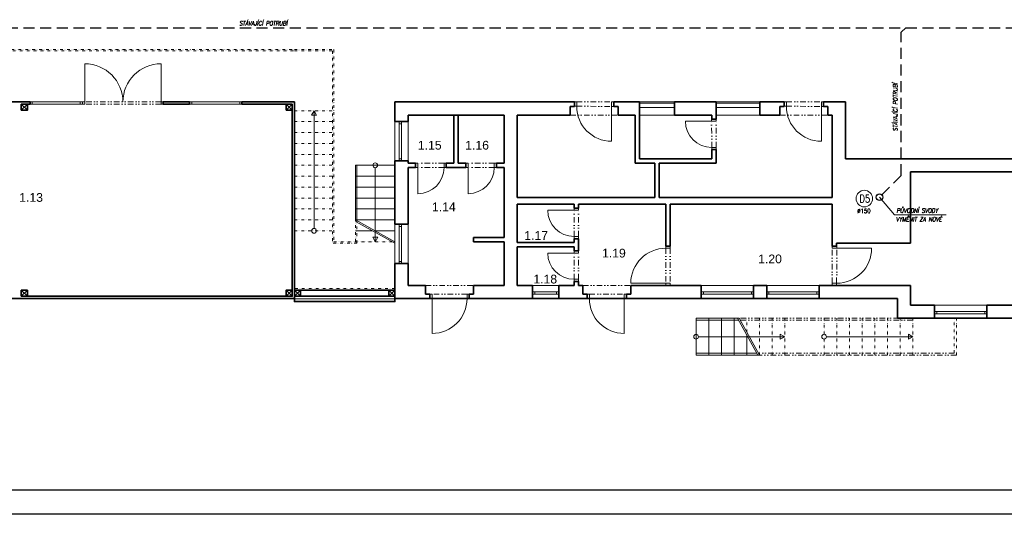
# Model space of a CAD drawing. Header units: millimetres. Extents: x -485339 to 286898, y -1189934 to 1602269.
# Tile 227 of 230: x -214480 to -191946, y 1589241 to 1600568. Entities that reach past the tile are written whole.
import ezdxf
from ezdxf.enums import TextEntityAlignment as Align

# ---------------------------------------------------------------- set-up
doc = ezdxf.new("R2010")
doc.units = ezdxf.units.MM
doc.header["$LTSCALE"] = 10
doc.linetypes.add('DĚLICÍ2', pattern=[15.875, 6.35, -3.175, 0, -3.175, 0, -3.175])
doc.linetypes.add('ČÁRKOVANÁ', pattern=[19.05, 12.7, -6.35])
doc.layers.add('CKSLABA', color=7, linetype='Continuous')
doc.layers.add('Z-p_kanalizace_spl-popis', color=7, linetype='Continuous')
for name, color, linetype, lineweight in [('KÓTY_L', 7, 'Continuous', 15), ('N_čáry_obv.plášt', 212, 'Continuous', 18), ('N_čáry_obv.plášt_obrys', 212, 'Continuous', 35), ('Popis4', 1, 'Continuous', 40), ('POPISY_L', 7, 'Continuous', 15), ('St__otvory_dveře', 40, 'Continuous', 18), ('St_otvory_okna', 40, 'Continuous', 18), ('St_plocha_místnosti', 250, 'Continuous', 18), ('St_sloupy_opláštění_půdorys', 25, 'Continuous', 35), ('St_čáry_nad', 250, 'DĚLICÍ2', 18), ('St_čáry_obrys', 5, 'Continuous', 35), ('St_čáry_plné', 250, 'Continuous', 18), ('Z-p_kanalizace_dest', 70, 'Continuous', 30)]:
    doc.layers.add(name, color=color, linetype=linetype, lineweight=lineweight)
doc.styles.add('Andy', font='arial.ttf')
doc.styles.add('SIMPLEX', font='simplex.shx', dxfattribs={"width": 0.8})
doc.styles.get("Standard").update_dxf_attribs({"font": 'simplex.shx', "width": 0.8})
doc.linetypes.add('PRERUSENI', pattern='A,60,[100,CADKON.SHX,S=2.5,R=0,X=0,Y=0],-10', length=70)
doc.linetypes.add('ZIGZAG', pattern='A,0.00254,-5.08,[131,ltypeshp.shx,S=5.08,R=0,X=-5.08,Y=0],-10.16,[131,ltypeshp.shx,S=5.08,R=180,X=5.08,Y=0],-5.08', length=20.32254)

msp = doc.modelspace()

# ---------------------------------------------------------------- linework, layer by layer
at = {"layer": 'CKSLABA', "color": 3, "linetype": 'PRERUSENI', "ltscale": 5}
for p, q in [((-170544.2, 1589795.3), (-281412.7, 1589795.3)), ((-170544.2, 1589240.8), (-281412.7, 1589240.8))]:
    msp.add_line(p, q, dxfattribs=at)
at = {"layer": 'KÓTY_L', "color": 0, "linetype": 'ByBlock', "lineweight": 15}
for q in [(-194802.8, 1596503.5), (-193277.4, 1596101)]:
    msp.add_line((-194456.5, 1596101), q, dxfattribs=at)
msp.add_circle((-195149.8, 1596471), 189.8, dxfattribs=at)
at = {"layer": 'N_čáry_obv.plášt', "color": 250, "linetype": 'ZIGZAG'}
msp.add_lwpolyline([(-208192.7, 1594173.2), (-205892.7, 1594173.2)], dxfattribs=at)
at = {"layer": 'N_čáry_obv.plášt_obrys', "color": 250}
msp.add_lwpolyline([(-205892.7, 1594233.2), (-208192.7, 1594233.2), (-208192.7, 1594113.2), (-205892.7, 1594113.2)], close=True, dxfattribs=at)
at = {"layer": 'St__otvory_dveře', "color": 250, "ltscale": 2}
for points in [[(-212992.7, 1598683.2), (-212992.7, 1599558.2)], [(-211242.7, 1598683.2), (-211242.7, 1599558.2)], [(-200932.7, 1598583.2), (-200932.7, 1597783.2)], [(-196132.7, 1598583.2), (-196132.7, 1597783.2)], [(-198643.6, 1598243.2), (-199243.6, 1598243.2)], [(-205367.7, 1597183.2), (-205367.7, 1596583.2)], [(-204217.7, 1597183.2), (-204217.7, 1596583.2)], [(-201793.6, 1596203.2), (-202393.6, 1596203.2)], [(-201793.6, 1595223.2), (-202393.6, 1595223.2)], [(-195781.9, 1595333.2), (-194981.9, 1595333.2)], [(-199693.6, 1594533.2), (-200493.6, 1594533.2)], [(-205042.7, 1594181.5), (-205042.7, 1593381.5)], [(-200642.7, 1594183.2), (-200642.7, 1593383.2)]]:
    msp.add_lwpolyline(points, dxfattribs=at)
for points in [[(-213042.7, 1598683.2), (-212992.7, 1598683.2), (-212992.7, 1598633.2), (-213042.7, 1598633.2)], [(-211242.7, 1598683.2), (-211192.7, 1598683.2), (-211192.7, 1598633.2), (-211242.7, 1598633.2)], [(-201732.7, 1598584), (-201782.7, 1598584), (-201782.7, 1598684), (-201732.7, 1598684)], [(-200882.7, 1598583.2), (-200932.7, 1598583.2), (-200932.7, 1598683.2), (-200882.7, 1598683.2)], [(-196932.7, 1598584), (-196982.7, 1598584), (-196982.7, 1598684), (-196932.7, 1598684)], [(-196082.7, 1598583.2), (-196132.7, 1598583.2), (-196132.7, 1598683.2), (-196082.7, 1598683.2)], [(-198643.6, 1598293.2), (-198643.6, 1598243.2), (-198543.6, 1598243.2), (-198543.6, 1598293.2)], [(-198642.7, 1597643.2), (-198642.7, 1597593.2), (-198542.7, 1597593.2), (-198542.7, 1597643.2)], [(-205417.7, 1597183.2), (-205367.7, 1597183.2), (-205367.7, 1597283.2), (-205417.7, 1597283.2)], [(-204767.8, 1597184), (-204717.8, 1597184), (-204717.8, 1597284), (-204767.8, 1597284)], [(-204267.7, 1597183.2), (-204217.7, 1597183.2), (-204217.7, 1597283.2), (-204267.7, 1597283.2)], [(-203617.8, 1597184), (-203567.8, 1597184), (-203567.8, 1597284), (-203617.8, 1597284)], [(-201793.6, 1596253.2), (-201793.6, 1596203.2), (-201693.6, 1596203.2), (-201693.6, 1596253.2)], [(-201792.7, 1595603.2), (-201792.7, 1595553.2), (-201692.7, 1595553.2), (-201692.7, 1595603.2)], [(-201793.6, 1595273.2), (-201793.6, 1595223.2), (-201693.6, 1595223.2), (-201693.6, 1595273.2)], [(-199692.7, 1595333.2), (-199692.7, 1595383.2), (-199592.7, 1595383.2), (-199592.7, 1595333.2)], [(-195781.9, 1595383.2), (-195781.9, 1595333.2), (-195881.9, 1595333.2), (-195881.9, 1595383.2)], [(-201792.7, 1594623.2), (-201792.7, 1594573.2), (-201692.7, 1594573.2), (-201692.7, 1594623.2)], [(-199693.6, 1594483.2), (-199693.6, 1594533.2), (-199593.6, 1594533.2), (-199593.6, 1594483.2)], [(-195782.7, 1594533.2), (-195782.7, 1594483.2), (-195882.7, 1594483.2), (-195882.7, 1594533.2)], [(-205092.7, 1594181.5), (-205042.7, 1594181.5), (-205042.7, 1594281.5), (-205092.7, 1594281.5)], [(-204242.7, 1594182.4), (-204192.7, 1594182.4), (-204192.7, 1594282.4), (-204242.7, 1594282.4)], [(-201442.7, 1594184), (-201492.7, 1594184), (-201492.7, 1594284), (-201442.7, 1594284)], [(-200592.7, 1594183.2), (-200642.7, 1594183.2), (-200642.7, 1594283.2), (-200592.7, 1594283.2)]]:
    msp.add_lwpolyline(points, close=True, dxfattribs=at)
at = {"layer": 'St__otvory_dveře', "color": 250, "linetype": 'DĚLICÍ2', "ltscale": 2}
for points in [[(-211242.7, 1598683.2), (-212992.7, 1598683.2)], [(-211242.7, 1598633.2), (-212992.7, 1598633.2)], [(-201732.7, 1598684), (-200932.7, 1598683.2)], [(-201732.7, 1598584), (-200932.7, 1598583.2)], [(-196932.7, 1598684), (-196132.7, 1598683.2)], [(-196932.7, 1598584), (-196132.7, 1598583.2)], [(-198642.7, 1597643.2), (-198643.6, 1598243.2)], [(-198542.7, 1597643.2), (-198543.6, 1598243.2)], [(-204767.8, 1597284), (-205367.7, 1597283.2)], [(-203617.8, 1597284), (-204217.7, 1597283.2)], [(-204767.8, 1597184), (-205367.7, 1597183.2)], [(-203617.8, 1597184), (-204217.7, 1597183.2)], [(-201792.7, 1595603.2), (-201793.6, 1596203.2)], [(-201692.7, 1595603.2), (-201693.6, 1596203.2)], [(-201792.7, 1594623.2), (-201793.6, 1595223.2)], [(-201692.7, 1594623.2), (-201693.6, 1595223.2)], [(-199692.7, 1595333.2), (-199693.6, 1594533.2)], [(-199592.7, 1595333.2), (-199593.6, 1594533.2)], [(-195882.7, 1594533.2), (-195881.9, 1595333.2)], [(-195782.7, 1594533.2), (-195781.9, 1595333.2)], [(-204242.7, 1594282.4), (-205042.7, 1594281.5)], [(-201442.7, 1594284), (-200642.7, 1594283.2)], [(-204242.7, 1594182.4), (-205042.7, 1594181.5)], [(-201442.7, 1594184), (-200642.7, 1594183.2)]]:
    msp.add_lwpolyline(points, dxfattribs=at)
at = {"layer": 'St__otvory_dveře', "color": 250, "ltscale": 2}
for centre, radius, start, end in [((-212992.7, 1598683.2), 875, 0, 90), ((-211242.7, 1598683.2), 875, 90, 180), ((-200932.7, 1598583.2), 800, 180, 270), ((-196132.7, 1598583.2), 800, 180, 270), ((-198643.6, 1598243.2), 600, 180, 270), ((-205367.7, 1597183.2), 600, 270, 0), ((-204217.7, 1597183.2), 600, 270, 0), ((-201793.6, 1596203.2), 600, 180, 270), ((-201793.6, 1595223.2), 600, 180, 270), ((-199693.6, 1594533.2), 800, 90, 180), ((-195781.9, 1595333.2), 800, 270, 0), ((-205042.7, 1594181.5), 800, 270, 0), ((-200642.7, 1594183.2), 800, 180, 270)]:
    msp.add_arc(centre, radius, start, end, dxfattribs=at)
at = {"layer": 'St_otvory_okna', "color": 250, "ltscale": 2}
for points in [[(-214242.7, 1598633.2), (-213042.7, 1598633.2), (-213042.7, 1598683.2), (-214242.7, 1598683.2)], [(-214242.7, 1598633.2), (-214192.7, 1598633.2), (-214192.7, 1598683.2), (-214242.7, 1598683.2)], [(-213042.7, 1598633.2), (-213092.7, 1598633.2), (-213092.7, 1598683.2), (-213042.7, 1598683.2)], [(-210592.7, 1598633.2), (-209392.7, 1598633.2), (-209392.7, 1598683.2), (-210592.7, 1598683.2)], [(-210592.7, 1598633.2), (-210542.7, 1598633.2), (-210542.7, 1598683.2), (-210592.7, 1598683.2)], [(-209392.7, 1598633.2), (-209442.7, 1598633.2), (-209442.7, 1598683.2), (-209392.7, 1598683.2)], [(-205742.7, 1597333.2), (-205742.7, 1598233.2), (-205792.7, 1598233.2), (-205792.7, 1597333.2)], [(-205742.7, 1598233.2), (-205742.7, 1598183.2), (-205792.7, 1598183.2), (-205792.7, 1598233.2)], [(-205742.7, 1597333.2), (-205742.7, 1597383.2), (-205792.7, 1597383.2), (-205792.7, 1597333.2)], [(-205742.7, 1594983.2), (-205742.7, 1595883.2), (-205792.7, 1595883.2), (-205792.7, 1594983.2)], [(-205742.7, 1595883.2), (-205742.7, 1595833.2), (-205792.7, 1595833.2), (-205792.7, 1595883.2)], [(-205742.7, 1594983.2), (-205742.7, 1595033.2), (-205792.7, 1595033.2), (-205792.7, 1594983.2)], [(-202142.7, 1594333.2), (-202742.7, 1594333.2), (-202742.7, 1594283.2), (-202142.7, 1594283.2)], [(-202742.7, 1594333.2), (-202692.7, 1594333.2), (-202692.7, 1594283.2), (-202742.7, 1594283.2)], [(-202142.7, 1594333.2), (-202192.7, 1594333.2), (-202192.7, 1594283.2), (-202142.7, 1594283.2)], [(-197682.7, 1594333.2), (-198882.7, 1594333.2), (-198882.7, 1594283.2), (-197682.7, 1594283.2)], [(-198882.7, 1594333.2), (-198832.7, 1594333.2), (-198832.7, 1594283.2), (-198882.7, 1594283.2)], [(-197682.7, 1594333.2), (-197732.7, 1594333.2), (-197732.7, 1594283.2), (-197682.7, 1594283.2)], [(-196182.7, 1594333.2), (-197382.7, 1594333.2), (-197382.7, 1594283.2), (-196182.7, 1594283.2)], [(-197382.7, 1594333.2), (-197332.7, 1594333.2), (-197332.7, 1594283.2), (-197382.7, 1594283.2)], [(-196182.7, 1594333.2), (-196232.7, 1594333.2), (-196232.7, 1594283.2), (-196182.7, 1594283.2)], [(-192342.7, 1593883.2), (-193542.7, 1593883.2), (-193542.7, 1593833.2), (-192342.7, 1593833.2)], [(-193542.7, 1593883.2), (-193492.7, 1593883.2), (-193492.7, 1593833.2), (-193542.7, 1593833.2)], [(-192342.7, 1593883.2), (-192392.7, 1593883.2), (-192392.7, 1593833.2), (-192342.7, 1593833.2)]]:
    msp.add_lwpolyline(points, close=True, dxfattribs=at)
for points in [[(-200292.7, 1598658.2), (-199492.7, 1598658.2)], [(-200292.7, 1598558.2), (-199492.7, 1598558.2)], [(-198542.7, 1598658.2), (-197542.7, 1598658.2)], [(-198542.7, 1598558.2), (-197542.7, 1598558.2)]]:
    msp.add_lwpolyline(points, dxfattribs=at)
at = {"layer": 'St_sloupy_opláštění_půdorys', "color": 250, "ltscale": 2}
for points in [[(-214442.7, 1598493.2), (-214302.7, 1598493.2), (-214302.7, 1598633.2), (-214442.7, 1598633.2)], [(-208382.7, 1598493.2), (-208242.7, 1598493.2), (-208242.7, 1598633.2), (-208382.7, 1598633.2)], [(-214442.7, 1594233.2), (-214302.7, 1594233.2), (-214302.7, 1594373.2), (-214442.7, 1594373.2)], [(-208382.7, 1594233.2), (-208242.7, 1594233.2), (-208242.7, 1594373.2), (-208382.7, 1594373.2)], [(-208192.7, 1594233.2), (-208052.7, 1594233.2), (-208052.7, 1594373.2), (-208192.7, 1594373.2)], [(-206032.7, 1594233.2), (-205892.7, 1594233.2), (-205892.7, 1594373.2), (-206032.7, 1594373.2)]]:
    msp.add_lwpolyline(points, close=True, dxfattribs=at)
for points in [[(-214442.7, 1598633.2), (-214302.7, 1598493.2)], [(-214302.7, 1598633.2), (-214442.7, 1598493.2)], [(-208382.7, 1598633.2), (-208242.7, 1598493.2)], [(-208242.7, 1598633.2), (-208382.7, 1598493.2)], [(-214442.7, 1594373.2), (-214302.7, 1594233.2)], [(-214302.7, 1594373.2), (-214442.7, 1594233.2)], [(-208382.7, 1594373.2), (-208242.7, 1594233.2)], [(-208242.7, 1594373.2), (-208382.7, 1594233.2)], [(-208192.7, 1594373.2), (-208052.7, 1594233.2)], [(-208052.7, 1594373.2), (-208192.7, 1594233.2)], [(-206032.7, 1594373.2), (-205892.7, 1594233.2)], [(-205892.7, 1594373.2), (-206032.7, 1594233.2)]]:
    msp.add_lwpolyline(points, dxfattribs=at)
at = {"layer": 'St_čáry_nad', "color": 250}
for points in [[(-227542.7, 1598683.2), (-227542.7, 1599883.2), (-208192.7, 1599883.2), (-207292.7, 1599883.2), (-207292.7, 1595483.2)], [(-227512.7, 1598683.2), (-227512.7, 1599853.2), (-208192.7, 1599853.2), (-207322.7, 1599853.2), (-207322.7, 1595453.2)], [(-208192.7, 1598483.2), (-207292.7, 1598483.2)], [(-208192.7, 1598233.2), (-207292.7, 1598233.2)], [(-208192.7, 1597983.2), (-207292.7, 1597983.2)], [(-208192.7, 1597733.2), (-207292.7, 1597733.2)], [(-208192.7, 1597483.2), (-207292.7, 1597483.2)], [(-208192.7, 1597233.2), (-207292.7, 1597233.2)], [(-208192.7, 1596983.2), (-207292.7, 1596983.2)], [(-208192.7, 1596733.2), (-207292.7, 1596733.2)], [(-208192.7, 1596483.2), (-207292.7, 1596483.2)], [(-208192.7, 1596233.2), (-207292.7, 1596233.2)], [(-208192.7, 1595983.2), (-207292.7, 1595983.2)], [(-206792.7, 1595483.2), (-206792.7, 1595983.2)], [(-206762.7, 1595453.2), (-206762.7, 1595966.5)], [(-208192.7, 1595733.2), (-207292.7, 1595733.2)], [(-205892.7, 1594633.2), (-205892.7, 1595648.8)], [(-206762.7, 1595453.2), (-207322.7, 1595453.2)], [(-205954.5, 1595483.2), (-207292.7, 1595483.2)], [(-205892.7, 1594412.3), (-208192.7, 1594412.3)], [(-205892.7, 1594233.2), (-208192.7, 1594233.2)], [(-197840.6, 1593411.4), (-197840.6, 1593733.2)], [(-197550.6, 1592883.2), (-197550.6, 1593733.2)], [(-197260.6, 1592883.2), (-197260.6, 1593733.2)], [(-196970.6, 1592883.2), (-196970.6, 1593733.2)], [(-196070.6, 1592883.2), (-196070.6, 1593733.2)], [(-195780.6, 1592883.2), (-195780.6, 1593733.2)], [(-195490.6, 1592883.2), (-195490.6, 1593733.2)], [(-195200.6, 1592883.2), (-195200.6, 1593733.2)], [(-194910.6, 1592883.2), (-194910.6, 1593733.2)], [(-194620.6, 1592883.2), (-194620.6, 1593733.2)], [(-194330.6, 1592883.2), (-194330.6, 1593733.2)], [(-194040.6, 1592883.2), (-194040.6, 1593733.2)], [(-193090.6, 1592933.2), (-193090.6, 1593733.2)], [(-193040.6, 1592883.2), (-193040.6, 1593733.2)]]:
    msp.add_lwpolyline(points, dxfattribs=at)
at = {"layer": 'St_čáry_nad', "color": 250, "ltscale": 2}
for points in [[(-201882.7, 1598383.2), (-200782.7, 1598383.2)], [(-197082.7, 1598383.2), (-195982.7, 1598383.2)], [(-205192.7, 1594483.2), (-204092.7, 1594483.2)], [(-201592.7, 1594483.2), (-200492.7, 1594483.2)], [(-194040.6, 1593733.2), (-198017.3, 1593733.2)], [(-194040.6, 1593683.2), (-197989.9, 1593683.2)], [(-193090.6, 1592933.2), (-197578.1, 1592933.2)], [(-193040.6, 1592883.2), (-197550.6, 1592883.2)]]:
    msp.add_lwpolyline(points, dxfattribs=at)
at = {"layer": 'St_čáry_obrys', "color": 250}
for p, q in [((-208052.7, 1594233.2), (-208052.7, 1594373.2)), ((-208052.7, 1594373.2), (-206032.7, 1594373.2)), ((-206032.7, 1594373.2), (-206032.7, 1594233.2)), ((-229892.7, 1594183.2), (-208192.7, 1594183.2)), ((-208192.7, 1594183.2), (-208192.7, 1594233.2)), ((-208192.7, 1594233.2), (-208052.7, 1594233.2)), ((-206032.7, 1594233.2), (-205892.7, 1594233.2)), ((-205892.7, 1594233.2), (-205892.7, 1594183.2)), ((-205892.7, 1594183.2), (-194392.7, 1594183.2)), ((-194392.7, 1594183.2), (-194392.7, 1593733.2)), ((-194392.7, 1593733.2), (-182592.7, 1593733.2))]:
    msp.add_line(p, q, dxfattribs=at)
for points in [[(-214842.7, 1598683.2), (-214242.7, 1598683.2)], [(-214442.7, 1598633.2), (-214242.7, 1598633.2)], [(-214242.7, 1598633.2), (-214242.7, 1598683.2)], [(-211192.7, 1598633.2), (-211192.7, 1598683.2)], [(-211192.7, 1598683.2), (-210592.7, 1598683.2)], [(-210592.7, 1598633.2), (-211192.7, 1598633.2)], [(-210592.7, 1598633.2), (-210592.7, 1598683.2)], [(-208192.7, 1598683.2), (-209392.7, 1598683.2)], [(-209392.7, 1598633.2), (-209392.7, 1598683.2)], [(-208242.7, 1598633.2), (-209392.7, 1598633.2)], [(-208242.7, 1594233.2), (-208242.7, 1598633.2)], [(-208242.7, 1597256.2), (-208242.7, 1598633.2)], [(-208192.7, 1594183.2), (-208192.7, 1598683.2)], [(-198642.7, 1598293.2), (-198542.7, 1598293.2)], [(-198642.7, 1597593.2), (-198542.7, 1597593.2)], [(-201792.7, 1596253.2), (-201692.7, 1596253.2)], [(-201792.7, 1595553.2), (-201692.7, 1595553.2)], [(-201792.7, 1595273.2), (-201692.7, 1595273.2)], [(-201792.7, 1594573.2), (-201692.7, 1594573.2)], [(-202742.7, 1594483.2), (-202742.7, 1594183.2)], [(-202142.7, 1594483.2), (-202142.7, 1594183.2)], [(-198882.7, 1594483.2), (-198882.7, 1594183.2)], [(-197682.7, 1594483.2), (-197682.7, 1594183.2)], [(-197382.7, 1594483.2), (-197382.7, 1594183.2)], [(-196182.7, 1594483.2), (-196182.7, 1594183.2)], [(-229892.7, 1594183.2), (-208192.7, 1594183.2)], [(-214442.7, 1594233.2), (-208242.7, 1594233.2)]]:
    msp.add_lwpolyline(points, dxfattribs=at)
at = {"layer": 'St_čáry_obrys', "color": 250, "ltscale": 2}
for points in [[(-205892.7, 1598233.2), (-205892.7, 1598683.2)], [(-201782.7, 1598683.2), (-205892.7, 1598683.2)], [(-201882.7, 1598583.2), (-201782.7, 1598583.2)], [(-201882.7, 1598583.2), (-201882.7, 1598383.2)], [(-201782.7, 1598581.5), (-201782.7, 1598683.2)], [(-200292.7, 1598683.2), (-200882.7, 1598683.2)], [(-200882.7, 1598583.2), (-200882.7, 1598683.2)], [(-200882.7, 1598583.2), (-200882.7, 1598681.5)], [(-200782.7, 1598583.2), (-200882.7, 1598583.2)], [(-200782.7, 1598583.2), (-200782.7, 1598383.2)], [(-200292.7, 1597383.2), (-200292.7, 1598683.2)], [(-198542.7, 1598683.2), (-199492.7, 1598683.2)], [(-199492.7, 1598383.2), (-199492.7, 1598683.2)], [(-198542.7, 1598293.2), (-198542.7, 1598683.2)], [(-196982.7, 1598683.2), (-197542.7, 1598683.2)], [(-197542.7, 1598383.2), (-197542.7, 1598683.2)], [(-197082.7, 1598583.2), (-197082.7, 1598383.2)], [(-197082.7, 1598583.2), (-196982.7, 1598583.2)], [(-196982.7, 1598581.5), (-196982.7, 1598683.2)], [(-195582.7, 1598683.2), (-196082.7, 1598683.2)], [(-196082.7, 1598581.5), (-196082.7, 1598681.5)], [(-196082.7, 1598581.5), (-196082.7, 1598681.5)], [(-195982.7, 1598583.2), (-196082.7, 1598583.2)], [(-195982.7, 1598583.2), (-195982.7, 1598383.2)], [(-195582.7, 1597383.2), (-195582.7, 1598683.2)], [(-205592.7, 1598233.2), (-205592.7, 1598383.2)], [(-204542.7, 1598383.2), (-205592.7, 1598383.2)], [(-203392.7, 1598383.2), (-205592.7, 1598383.2)], [(-204542.7, 1597283.2), (-204542.7, 1598383.2)], [(-203392.7, 1598383.2), (-204442.7, 1598383.2)], [(-204442.7, 1597283.2), (-204442.7, 1598383.2)], [(-203392.7, 1597283.2), (-203392.7, 1598383.2)], [(-203092.7, 1596493.2), (-203092.7, 1598383.2)], [(-201882.7, 1598383.2), (-203092.7, 1598383.2)], [(-200392.7, 1598383.2), (-200782.7, 1598383.2)], [(-200392.7, 1597283.2), (-200392.7, 1598383.2)], [(-198642.7, 1598383.2), (-199492.7, 1598383.2)], [(-198642.7, 1598293.2), (-198642.7, 1598383.2)], [(-197082.7, 1598383.2), (-197542.7, 1598383.2)], [(-195882.7, 1598383.2), (-195982.7, 1598383.2)], [(-195882.7, 1596493.2), (-195882.7, 1598383.2)], [(-205892.7, 1598233.2), (-205592.7, 1598233.2)], [(-198642.7, 1597383.2), (-198642.7, 1597593.2)], [(-198542.7, 1597283.2), (-198542.7, 1597593.2)], [(-205892.7, 1595883.2), (-205892.7, 1597333.2)], [(-205892.7, 1597333.2), (-205592.7, 1597333.2)], [(-205592.7, 1597283.2), (-205592.7, 1597333.2)], [(-205417.7, 1597283.2), (-205592.7, 1597283.2)], [(-205417.7, 1597283.2), (-205417.7, 1597183.2)], [(-204542.7, 1597283.2), (-204717.7, 1597283.2)], [(-204717.7, 1597283.2), (-204717.7, 1597183.2)], [(-204267.7, 1597283.2), (-204442.7, 1597283.2)], [(-204267.7, 1597283.2), (-204267.7, 1597183.2)], [(-203392.7, 1597283.2), (-203567.7, 1597283.2)], [(-203567.7, 1597283.2), (-203567.7, 1597183.2)], [(-199942.7, 1597283.2), (-200392.7, 1597283.2)], [(-198642.7, 1597383.2), (-200292.7, 1597383.2)], [(-199942.7, 1596493.2), (-199942.7, 1597283.2)], [(-198542.7, 1597283.2), (-199842.7, 1597283.2)], [(-199842.7, 1596493.2), (-199842.7, 1597283.2)], [(-184892.7, 1597383.2), (-195582.7, 1597383.2)], [(-205592.7, 1595883.2), (-205592.7, 1597183.2)], [(-205417.7, 1597183.2), (-205592.7, 1597183.2)], [(-204267.7, 1597183.2), (-204717.7, 1597183.2)], [(-203392.7, 1597183.2), (-203567.7, 1597183.2)], [(-203392.7, 1595583.2), (-203392.7, 1597183.2)], [(-186742.7, 1597083.2), (-194092.7, 1597083.2)], [(-194092.7, 1595453.2), (-194092.7, 1597083.2)], [(-199942.7, 1596493.2), (-203092.7, 1596493.2)], [(-203092.7, 1595463.2), (-203092.7, 1596343.2)], [(-201792.7, 1596343.2), (-203092.7, 1596343.2)], [(-201792.7, 1596253.2), (-201792.7, 1596343.2)], [(-201692.7, 1596253.2), (-201692.7, 1596343.2)], [(-199692.7, 1596343.2), (-201692.7, 1596343.2)], [(-195882.7, 1596493.2), (-199842.7, 1596493.2)], [(-199692.7, 1595383.2), (-199692.7, 1596343.2)], [(-199592.7, 1595383.2), (-199592.7, 1596343.2)], [(-195882.7, 1596343.2), (-199592.7, 1596343.2)], [(-195882.7, 1595383.2), (-195882.7, 1596343.2)], [(-205892.7, 1595883.2), (-205592.7, 1595883.2)], [(-203392.7, 1595583.2), (-204092.7, 1595583.2)], [(-204092.7, 1595483.2), (-204092.7, 1595583.2)], [(-203392.7, 1595483.2), (-204092.7, 1595483.2)], [(-203392.7, 1594483.2), (-203392.7, 1595483.2)], [(-203092.7, 1595463.2), (-201792.7, 1595463.2)], [(-201792.7, 1595463.2), (-201792.7, 1595553.2)], [(-201692.7, 1595273.2), (-201692.7, 1595553.2)], [(-194092.7, 1595453.2), (-195782.7, 1595453.2)], [(-195782.7, 1595383.2), (-195782.7, 1595453.2)], [(-203092.7, 1594483.2), (-203092.7, 1595363.2)], [(-203092.7, 1595363.2), (-201792.7, 1595363.2)], [(-201792.7, 1595273.2), (-201792.7, 1595363.2)], [(-199592.7, 1595383.2), (-199692.7, 1595383.2)], [(-195782.7, 1595383.2), (-195882.7, 1595383.2)], [(-205892.7, 1594183.2), (-205892.7, 1594983.2)], [(-205892.7, 1594983.2), (-205592.7, 1594983.2)], [(-205592.7, 1594483.2), (-205592.7, 1594983.2)], [(-201792.7, 1594483.2), (-201792.7, 1594573.2)], [(-201692.7, 1594483.2), (-201692.7, 1594573.2)], [(-205592.7, 1594483.2), (-205192.7, 1594483.2)], [(-205192.7, 1594283.2), (-205192.7, 1594483.2)], [(-205192.7, 1594283.2), (-205092.7, 1594283.2)], [(-205092.7, 1594183.2), (-205092.7, 1594283.2)], [(-204192.7, 1594183.2), (-204192.7, 1594283.2)], [(-204092.7, 1594283.2), (-204192.7, 1594283.2)], [(-204092.7, 1594283.2), (-204092.7, 1594483.2)], [(-203392.7, 1594483.2), (-204092.7, 1594483.2)], [(-202742.7, 1594483.2), (-203092.7, 1594483.2)], [(-201792.7, 1594483.2), (-202142.7, 1594483.2)], [(-201592.7, 1594483.2), (-201692.7, 1594483.2)], [(-201592.7, 1594283.2), (-201592.7, 1594483.2)], [(-201592.7, 1594283.2), (-201492.7, 1594283.2)], [(-201492.7, 1594183.2), (-201492.7, 1594283.2)], [(-200592.7, 1594183.2), (-200592.7, 1594283.2)], [(-200492.7, 1594283.2), (-200592.7, 1594283.2)], [(-198882.7, 1594483.2), (-200492.7, 1594483.2)], [(-200492.7, 1594283.2), (-200492.7, 1594483.2)], [(-197382.7, 1594483.2), (-197682.7, 1594483.2)], [(-194092.7, 1594483.2), (-196182.7, 1594483.2)], [(-194092.7, 1594483.2), (-194092.7, 1594033.2)], [(-205892.7, 1594183.2), (-205092.7, 1594183.2)], [(-205092.7, 1594183.2), (-205092.7, 1594183.2), (-205092.7, 1594183.2)], [(-204192.7, 1594183.2), (-202742.7, 1594183.2)], [(-202142.7, 1594183.2), (-201492.7, 1594183.2)], [(-200592.7, 1594183.2), (-198882.7, 1594183.2)], [(-197682.7, 1594183.2), (-197382.7, 1594183.2)], [(-196182.7, 1594183.2), (-194392.7, 1594183.2)], [(-194392.7, 1594183.2), (-194392.7, 1593733.6)], [(-193542.7, 1594033.2), (-194092.7, 1594033.2)], [(-193542.7, 1593733.2), (-193542.7, 1594033.2)], [(-191742.7, 1594033.2), (-192342.7, 1594033.2)], [(-192342.7, 1593733.2), (-192342.7, 1594033.2)], [(-193542.7, 1593733.2), (-194392.7, 1593733.2)], [(-191742.7, 1593733.2), (-192342.7, 1593733.2)]]:
    msp.add_lwpolyline(points, dxfattribs=at)
at = {"layer": 'St_čáry_plné', "color": 250}
for p, q in [((-202742.7, 1594483.2), (-202142.7, 1594483.2)), ((-198882.7, 1594483.2), (-197682.7, 1594483.2)), ((-197382.7, 1594483.2), (-196182.7, 1594483.2)), ((-202742.7, 1594183.2), (-202142.7, 1594183.2)), ((-198882.7, 1594183.2), (-197682.7, 1594183.2)), ((-197382.7, 1594183.2), (-196182.7, 1594183.2)), ((-193542.7, 1594033.2), (-192342.7, 1594033.2)), ((-193542.7, 1593733.2), (-192342.7, 1593733.2))]:
    msp.add_line(p, q, dxfattribs=at)
at = {"layer": 'St_čáry_plné', "color": 250, "ltscale": 2}
for points in [[(-200292.7, 1598683.2), (-199492.7, 1598683.2)], [(-198542.7, 1598683.2), (-197542.7, 1598683.2)], [(-207742.7, 1595787.7), (-207742.7, 1598483.2)], [(-199492.7, 1598383.2), (-200292.7, 1598383.2)], [(-197542.7, 1598383.2), (-198542.7, 1598383.2)], [(-206342.7, 1597178.6), (-206342.7, 1595483.2)], [(-198946.1, 1593308.2), (-196970.6, 1593308.2)], [(-196016.1, 1593308.2), (-194040.6, 1593308.2)]]:
    msp.add_lwpolyline(points, dxfattribs=at)
for points in [[(-207742.7, 1598483.2), (-207801.3, 1598381.7), (-207684.2, 1598381.7)], [(-206342.7, 1595483.2), (-206401.3, 1595584.6), (-206284.2, 1595584.6)], [(-196970.6, 1593308.2), (-197072.1, 1593249.6), (-197072.1, 1593366.7)], [(-194040.6, 1593308.2), (-194142.1, 1593249.6), (-194142.1, 1593366.7)]]:
    msp.add_lwpolyline(points, close=True, dxfattribs=at)
at = {"layer": 'St_čáry_plné', "color": 250}
for points in [[(-205892.7, 1598233.2), (-205892.7, 1597333.2)], [(-205592.7, 1598233.2), (-205592.7, 1597333.2)], [(-205892.7, 1595648.8), (-205892.7, 1597433.2)], [(-206792.7, 1595983.2), (-206792.7, 1597233.2)], [(-205892.7, 1597233.2), (-206792.7, 1597233.2)], [(-206762.7, 1595966.5), (-206762.7, 1597233.2)], [(-205892.7, 1596983.2), (-206792.7, 1596983.2)], [(-205892.7, 1596733.2), (-206792.7, 1596733.2)], [(-205892.7, 1596483.2), (-206792.7, 1596483.2)], [(-205892.7, 1596233.2), (-206792.7, 1596233.2)], [(-205892.7, 1595983.2), (-206792.7, 1595983.2)], [(-206792.7, 1595983.2), (-205892.7, 1595483.2)], [(-206792.7, 1595948.8), (-205892.7, 1595448.8)], [(-205892.7, 1595883.2), (-205892.7, 1594983.2)], [(-205592.7, 1595883.2), (-205592.7, 1594983.2)], [(-206404.5, 1595733.2), (-206792.7, 1595733.2)], [(-205892.7, 1595733.2), (-206342.7, 1595733.2)], [(-198017.3, 1593733.2), (-199000.6, 1593733.2)], [(-199000.6, 1592883.2), (-199000.6, 1593733.2)], [(-198024.1, 1593683.2), (-199000.6, 1593683.2)], [(-198710.6, 1592883.2), (-198710.6, 1593733.2)], [(-198420.6, 1592883.2), (-198420.6, 1593733.2)], [(-198130.6, 1592883.2), (-198130.6, 1593733.2)], [(-198051.5, 1593733.2), (-197584.9, 1592883.2)], [(-198017.3, 1593733.2), (-197550.6, 1592883.2)], [(-197840.6, 1592883.2), (-197840.6, 1593349)], [(-197612.3, 1592933.2), (-199000.6, 1592933.2)], [(-197550.6, 1592883.2), (-199000.6, 1592883.2)]]:
    msp.add_lwpolyline(points, dxfattribs=at)
at = {"layer": 'St_čáry_plné', "color": 250, "ltscale": 2}
for centre in [(-206342.7, 1597233.2), (-207742.7, 1595733.2), (-199000.6, 1593308.2), (-196070.6, 1593308.2)]:
    msp.add_circle(centre, 54.6, dxfattribs=at)
at = {"layer": 'Z-p_kanalizace_dest', "linetype": 'ČÁRKOVANÁ', "ltscale": 2}
for p, q in [((-218202.8, 1600383.2), (-175744.2, 1600383.2)), ((-194302.8, 1597003.5), (-194302.8, 1600283.2)), ((-194749.7, 1596556.5), (-194302.8, 1597003.5))]:
    msp.add_line(p, q, dxfattribs=at)
msp.add_lwpolyline([(-194202.8, 1600383.2), (-194302.8, 1600283.2)], dxfattribs=at)
at = {"layer": 'Z-p_kanalizace_dest'}
msp.add_circle((-194802.8, 1596503.5), 75, dxfattribs=at)

# ---------------------------------------------------------------- texts
at = {"layer": 'Popis4', "color": 1, "lineweight": 30, "width": 0.8}
msp.add_text('D5', height=175, dxfattribs=at).set_placement((-195260.9, 1596382.7))
at = {"layer": 'POPISY_L', "color": 0, "lineweight": 15, "style": 'SIMPLEX', "oblique": 10, "width": 0.8}
for s, p in [('STÁVAJÍCÍ POTRUBÍ', (-209455.8, 1600435.7)), ('VYMĚNIT ZA NOVÉ', (-194425.2, 1595946.8)), ('PŮVODNÍ SVODY', (-194412.4, 1596146.8))]:
    msp.add_text(s, height=100, dxfattribs=at).set_placement(p)
msp.add_text('STÁVAJÍCÍ POTRUBÍ', height=100, rotation=90, dxfattribs=at).set_placement((-194389.4, 1598013.1))
at = {"layer": 'St_plocha_místnosti', "color": 250, "ltscale": 2, "style": 'Andy'}
for s, p in [('1.15', (-205367, 1597593.1)), ('1.16', (-204283.5, 1597593.1)), ('1.13', (-214490.8, 1596397.3)), ('1.14', (-205044.8, 1596182.4)), ('1.17', (-202932, 1595526.4)), ('1.19', (-201152.6, 1595122)), ('1.20', (-197579.6, 1594989.5)), ('1.18', (-202724.1, 1594527.1))]:
    msp.add_text(s, height=200, dxfattribs=at).set_placement(p)
at = {"layer": 'Z-p_kanalizace_spl-popis', "width": 0.8}
msp.add_text('%%c150', height=100, dxfattribs=at).set_placement((-195159.1, 1596138.8), align=Align.CENTER)

doc.saveas('drawing.dxf')
